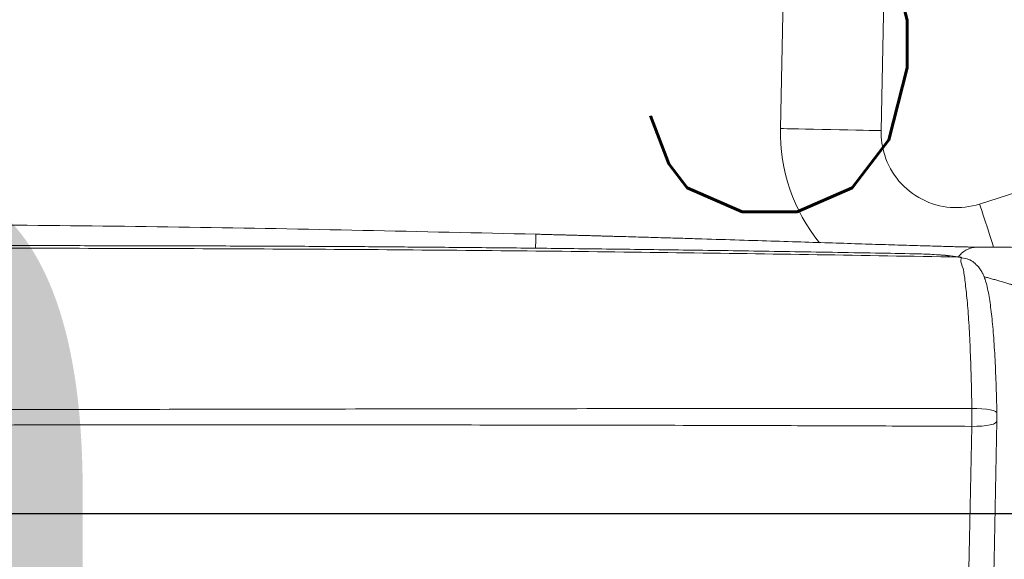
# Model space of a CAD drawing. Header units: millimetres. Extents: x 69081 to 158617, y -37521 to -9534.
# Tile 168 of 256: x 113652 to 113675, y -20023 to -20010. Entities that reach past the tile are written whole.
import ezdxf
from ezdxf.enums import TextEntityAlignment as Align

# ---------------------------------------------------------------- set-up
doc = ezdxf.new("R2010")
doc.units = ezdxf.units.MM
doc.layers.add('ARCH_wyposażenie', color=8, linetype='Continuous', lineweight=9)
for name, color, linetype in [('F-BIL', 1, 'Continuous'), ('F-BIL-OP', 3, 'Continuous'), ('F-BIL-TA', 1, 'Continuous'), ('JS_DACH', 3, 'Continuous'), ('R-----OP', 1, 'Continuous')]:
    doc.layers.add(name, color=color, linetype=linetype)
doc.styles.add('SIMPLEX', font='simplex', dxfattribs={"width": 0.85})
doc.styles.add('SŁAWKA', font='simplex.shx', dxfattribs={"height": 12.5})

# ---------------------------------------------------------------- blocks, each defined once
blk = doc.blocks.new('MASZYNA MYJĄCA')
at = {"layer": 'ARCH_wyposażenie'}
for p, q in [((-24.143, -31.528), (-23.47, -33.623)), ((-22.163, -33.922), (-22.189, -34.058)), ((-22.189, -34.058), (-22.205, -34.131)), ((-25.22, -35.973), (-30.592, -35.864)), ((-30.641, -38.264), (-25.268, -38.373))]:
    blk.add_line(p, q, dxfattribs=at)
for points in [[(-23.47, -33.623), (-23.452, -33.617), (-23.401, -33.6), (-23.317, -33.573), (-23.202, -33.537), (-23.061, -33.491), (-22.898, -33.439), (-22.718, -33.381), (-22.526, -33.319), (-22.442, -33.292)], [(-18.594, -33.81), (-18.594, -33.687), (-18.588, -33.569), (-18.578, -33.462), (-18.563, -33.369), (-18.544, -33.296), (-18.523, -33.244), (-18.499, -33.216), (-18.485, -33.212)], [(-18.294, -33.213), (-18.277, -33.217), (-18.251, -33.244), (-18.226, -33.296), (-18.205, -33.37), (-18.189, -33.463), (-18.177, -33.57), (-18.171, -33.688), (-18.17, -33.812)], [(-14.379, -33.294), (-14.988, -33.279), (-18.293, -33.212)], [(-14.41, -33.888), (-15.496, -33.866), (-18.17, -33.812)], [(-25.22, -35.973), (-25.22, -35.992), (-25.221, -36.046), (-25.223, -36.134), (-25.225, -36.254), (-25.228, -36.402), (-25.232, -36.573), (-25.236, -36.763), (-25.24, -36.965), (-25.244, -37.173), (-25.248, -37.382), (-25.252, -37.584), (-25.256, -37.773), (-25.26, -37.944), (-25.263, -38.092), (-25.265, -38.212), (-25.267, -38.301), (-25.268, -38.355), (-25.268, -38.373)]]:
    blk.add_lwpolyline(points, dxfattribs=at)
for radius, start, end in [(1.8, 287.8349, 17.8349), (1.8, 268.8349, 287.8348), (4.2, 268.8348, 308.9503)]:
    blk.add_arc((-25.183, -34.174), radius, start, end, dxfattribs=at)
for points, knots in [([(-22.442, -33.638), (-22.442, -33.477), (-22.443, -33.156), (-22.432, -32.591), (-22.422, -32.168), (-22.415, -31.955), (-22.414, -31.926)], [0, 0, 0, 0, 0.3168763, 0.6337982, 0.9507416, 1, 1, 1, 1]), ([(-21.377, -31.987), (-21.38, -32.03), (-21.386, -32.119), (-21.405, -32.258), (-21.431, -32.404), (-21.464, -32.549), (-21.492, -32.657), (-21.51, -32.726), (-21.52, -32.763), (-21.531, -32.801), (-21.54, -32.833), (-21.549, -32.862), (-21.557, -32.892), (-21.569, -32.932), (-21.582, -32.978), (-21.597, -33.028), (-21.613, -33.082), (-21.63, -33.137), (-21.645, -33.19), (-21.66, -33.239), (-21.679, -33.306), (-21.701, -33.388), (-21.722, -33.464), (-21.733, -33.507), (-21.736, -33.518)], [0, 0, 0, 0, 0.0847764, 0.1750768, 0.2709027, 0.3719368, 0.4592704, 0.482605, 0.5066575, 0.531428, 0.5565138, 0.5689553, 0.5897559, 0.615668, 0.6466921, 0.6787117, 0.7148061, 0.7526122, 0.7860723, 0.8184409, 0.8497181, 0.9167436, 0.9781317, 1, 1, 1, 1]), ([(-18.485, -33.212), (-18.496, -33.212), (-18.624, -33.214), (-18.864, -33.22), (-19.201, -33.231), (-19.525, -33.244), (-19.837, -33.259), (-20.133, -33.278), (-20.412, -33.298), (-20.671, -33.321), (-20.908, -33.347), (-21.124, -33.375), (-21.321, -33.406), (-21.505, -33.444), (-21.654, -33.484), (-21.776, -33.531), (-21.875, -33.582), (-21.978, -33.653), (-22.075, -33.754), (-22.141, -33.854), (-22.159, -33.911), (-22.163, -33.922)], [0, 0, 0, 0, 0.005678, 0.069465, 0.132101, 0.195221, 0.25875, 0.322608, 0.386732, 0.451108, 0.51565, 0.580586, 0.647673, 0.718062, 0.795523, 0.844347, 0.878777, 0.912812, 0.951267, 0.990073, 1, 1, 1, 1]), ([(-18.294, -33.213), (-18.322, -33.212), (-18.385, -33.211), (-18.449, -33.212), (-18.485, -33.212)], [0, 0, 0, 0, 0.4386765, 1, 1, 1, 1]), ([(-22.75, -44.205), (-22.749, -44.17), (-22.747, -44.1), (-22.745, -43.996), (-22.742, -43.892), (-22.739, -43.788), (-22.736, -43.684), (-22.733, -43.58), (-22.731, -43.476), (-22.728, -43.373), (-22.725, -43.269), (-22.722, -43.166), (-22.719, -43.062), (-22.717, -42.959), (-22.714, -42.856), (-22.711, -42.753), (-22.708, -42.65), (-22.705, -42.547), (-22.702, -42.444), (-22.699, -42.341), (-22.693, -42.112), (-22.683, -41.759), (-22.669, -41.286), (-22.655, -40.819), (-22.637, -40.203), (-22.614, -39.452), (-22.587, -38.593), (-22.562, -37.784), (-22.538, -37.029), (-22.516, -36.335), (-22.496, -35.707), (-22.479, -35.154), (-22.468, -34.758), (-22.46, -34.481), (-22.455, -34.294), (-22.451, -34.129), (-22.448, -34.014), (-22.446, -33.937), (-22.445, -33.89), (-22.444, -33.845), (-22.444, -33.805), (-22.443, -33.768), (-22.443, -33.735), (-22.442, -33.705), (-22.442, -33.679), (-22.442, -33.656), (-22.442, -33.644), (-22.442, -33.638)], [0, 0, 0, 0, 0.0066347, 0.0132639, 0.019888, 0.0265078, 0.033124, 0.039737, 0.0463476, 0.0529563, 0.0595639, 0.0661709, 0.072778, 0.0793858, 0.085995, 0.0926061, 0.0992198, 0.1058367, 0.1124575, 0.1190827, 0.1257131, 0.1568626, 0.1879436, 0.2190217, 0.2501625, 0.3127812, 0.3753899, 0.4376332, 0.4998684, 0.5625105, 0.6251466, 0.6874778, 0.7498049, 0.7811455, 0.8124163, 0.8436861, 0.8750238, 0.8875476, 0.9000539, 0.912547, 0.9250313, 0.9375114, 0.9499914, 0.9624759, 0.9749693, 0.9874758, 1, 1, 1, 1]), ([(-22.205, -34.131), (-22.229, -34.115), (-22.287, -34.071), (-22.355, -33.978), (-22.428, -33.834), (-22.437, -33.715), (-22.442, -33.638)], [0, 0, 0, 0, 0.160135, 0.381825, 0.59867, 1, 1, 1, 1]), ([(-18.594, -33.81), (-18.601, -33.81), (-18.856, -33.813), (-19.351, -33.823), (-20.038, -33.847), (-20.656, -33.88), (-21.192, -33.919), (-21.626, -33.97), (-21.951, -34.007), (-22.149, -34.118), (-22.205, -34.018), (-22.205, -34.131), (-22.205, -34.131)], [0, 0, 0, 0, 0.003468, 0.12773, 0.251993, 0.376612, 0.501231, 0.625932, 0.750633, 0.875315, 0.999999, 1, 1, 1, 1]), ([(-18.549, -69.934), (-18.55, -68.807), (-18.553, -66.553), (-18.558, -63.135), (-18.563, -59.693), (-18.57, -56.226), (-18.576, -52.735), (-18.583, -49.122), (-18.589, -45.392), (-18.593, -41.971), (-18.596, -38.97), (-18.599, -36.39), (-18.596, -34.67), (-18.594, -33.81)], [0, 0, 0, 0, 0.09628, 0.192646, 0.288966, 0.385287, 0.481949, 0.578611, 0.683736, 0.78886, 0.859235, 0.92962, 1, 1, 1, 1]), ([(-18.594, -33.81), (-18.482, -33.81), (-18.339, -33.81), (-18.2, -33.811), (-18.17, -33.812)], [0, 0, 0, 0, 0.786077, 1, 1, 1, 1]), ([(-18.17, -33.812), (-18.172, -34.244), (-18.177, -35.478), (-18.185, -37.514), (-18.193, -40.153), (-18.199, -43.025), (-18.203, -46.128), (-18.205, -49.363), (-18.205, -52.726), (-18.203, -56.217), (-18.199, -59.674), (-18.194, -63.167), (-18.19, -66.405), (-18.182, -69.111), (-18.182, -69.929), (-18.182, -69.929)], [0, 0, 0, 0, 0.035414, 0.101007, 0.166599, 0.251523, 0.336461, 0.421385, 0.517855, 0.614368, 0.710881, 0.807352, 0.903676, 1, 1, 1, 1, 1]), ([(-22.303, -74.259), (-22.317, -73.178), (-22.344, -71.015), (-22.374, -67.727), (-22.397, -64.405), (-22.411, -61.047), (-22.417, -57.656), (-22.413, -54.27), (-22.401, -50.9), (-22.38, -47.555), (-22.35, -44.206), (-22.311, -40.853), (-22.264, -37.495), (-22.224, -35.254), (-22.205, -34.131)], [0, 0, 0, 0, 0.084035, 0.16814, 0.252386, 0.336903, 0.421733, 0.506721, 0.589286, 0.671615, 0.753763, 0.8358, 0.917793, 1, 1, 1, 1]), ([(-22.205, -34.131), (-22.209, -34.166), (-22.234, -34.335), (-22.249, -34.504), (-22.26, -34.639)], [0, 0, 0, 0, 0.20601, 1, 1, 1, 1]), ([(-22.189, -34.058), (-22.199, -34.063), (-22.228, -34.229), (-22.248, -34.412), (-22.257, -34.587), (-22.258, -34.604)], [0, 0, 0, 0, 0.0400803, 0.9077552, 1, 1, 1, 1]), ([(-22.26, -34.639), (-22.261, -34.644), (-22.275, -34.784), (-22.273, -34.924), (-22.281, -35.059)], [0, 0, 0, 0, 0.036247, 1, 1, 1, 1]), ([(-22.281, -35.059), (-22.287, -35.366), (-22.306, -36.357), (-22.333, -38), (-22.364, -39.959), (-22.389, -41.826), (-22.41, -43.594), (-22.428, -45.267), (-22.439, -46.552), (-22.445, -47.285), (-22.447, -47.491)], [0, 0, 0, 0, 0.074052, 0.239253, 0.396802, 0.546944, 0.689898, 0.823472, 0.950372, 1, 1, 1, 1]), ([(-22.582, -85.923), (-22.595, -85.523), (-22.664, -83.524), (-22.816, -78.326), (-22.966, -70.326), (-23.005, -61.171), (-22.938, -52.464), (-22.813, -46.958), (-22.75, -44.205)], [0, 0, 0, 0, 0.02876, 0.143801, 0.373909, 0.604018, 0.802009, 1, 1, 1, 1]), ([(-22.75, -44.205), (-22.742, -44.205), (-22.73, -44.205), (-22.656, -44.207), (-22.578, -44.209), (-22.496, -44.211), (-22.438, -44.213), (-22.416, -44.213)], [0, 0, 0, 0, 0.338659, 0.521018, 0.707264, 0.89351, 1, 1, 1, 1]), ([(-22.447, -47.491), (-22.448, -47.609), (-22.451, -47.942), (-22.455, -48.533), (-22.459, -49.25), (-22.463, -49.997), (-22.466, -50.781), (-22.469, -51.592), (-22.472, -52.416), (-22.474, -53.254), (-22.476, -54.109), (-22.477, -54.945), (-22.477, -55.488), (-22.478, -55.745)], [0, 0, 0, 0, 0.054435, 0.153554, 0.246937, 0.34032, 0.436377, 0.532432, 0.626261, 0.720091, 0.816655, 0.913219, 1, 1, 1, 1]), ([(-22.478, -55.745), (-22.478, -56.513), (-22.478, -58.05), (-22.472, -61.115), (-22.455, -64.603), (-22.427, -67.908), (-22.402, -70.279), (-22.388, -71.46), (-22.381, -72.051)], [0, 0, 0, 0, 0.140471, 0.28095, 0.562071, 0.781003, 0.890504, 1, 1, 1, 1])]:
    blk.add_open_spline(points, degree=3, knots=knots, dxfattribs=at)
blk = doc.blocks.new('DYBY-BL5')
at = {"layer": 'F-BIL-TA', "color": 1}
blk.add_lwpolyline([(0, 0), (0, 90), (110, 90), (110, 0)], close=True, dxfattribs=at)
at = {"layer": 'F-BIL-OP', "style": 'SIMPLEX', "width": 0.85}
blk.add_attdef('NR', text='', height=20, dxfattribs=at).set_placement((56, 55), align=Align.CENTER)
at = {"layer": 'F-BIL-OP', "color": 2, "style": 'SIMPLEX', "width": 0.85, "flags": 1}
for tag, p in [('NAZWA', (119, 55)), ('POSADZKA', (119, 12)), ('GRUPA', (119, -27)), ('RODZAJ', (119, -72))]:
    blk.add_attdef(tag, p, '', height=19, dxfattribs=at)
at = {"layer": 'F-BIL-OP', "color": 2, "style": 'SIMPLEX', "width": 0.85}
blk.add_attdef('POW.', text='', height=20, dxfattribs=at).set_placement((56, 12), align=Align.CENTER)
at = {"layer": 'F-BIL-OP', "color": 2, "style": 'SIMPLEX', "width": 0.85, "flags": 1}
blk.add_attdef('POWH.', text='', height=20, dxfattribs=at).set_placement((56, -27), align=Align.CENTER)

msp = doc.modelspace()

# ---------------------------------------------------------------- block references
at = {"layer": 'F-BIL'}
ref = msp.add_blockref('DYBY-BL5', (113647.1429, -20021.5353), dxfattribs=dict(at, xscale=0.6, yscale=0.6, zscale=0.6))
ref.add_attrib('POW.', '5.13', dxfattribs={"layer": 'F-BIL-OP', "color": 2, "height": 12, "style": 'SIMPLEX', "width": 0.85}).set_placement((113680.7429, -20014.3353), align=Align.CENTER)
at = {"layer": 'JS_DACH', "rotation": 270.0000000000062}
msp.add_blockref('MASZYNA MYJĄCA', (113708.2234, -20037.6197), dxfattribs=at)

# ---------------------------------------------------------------- texts
at = {"layer": 'R-----OP', "insert": (113574.4549, -20006.3591), "char_height": 30, "width": 261.963804, "attachment_point": 1, "style": 'SŁAWKA'}
msp.add_mtext('{\\fArial|b0|i0|c238|p34;\\C251;pom. gosp.}', dxfattribs=at)

doc.saveas('drawing.dxf')
